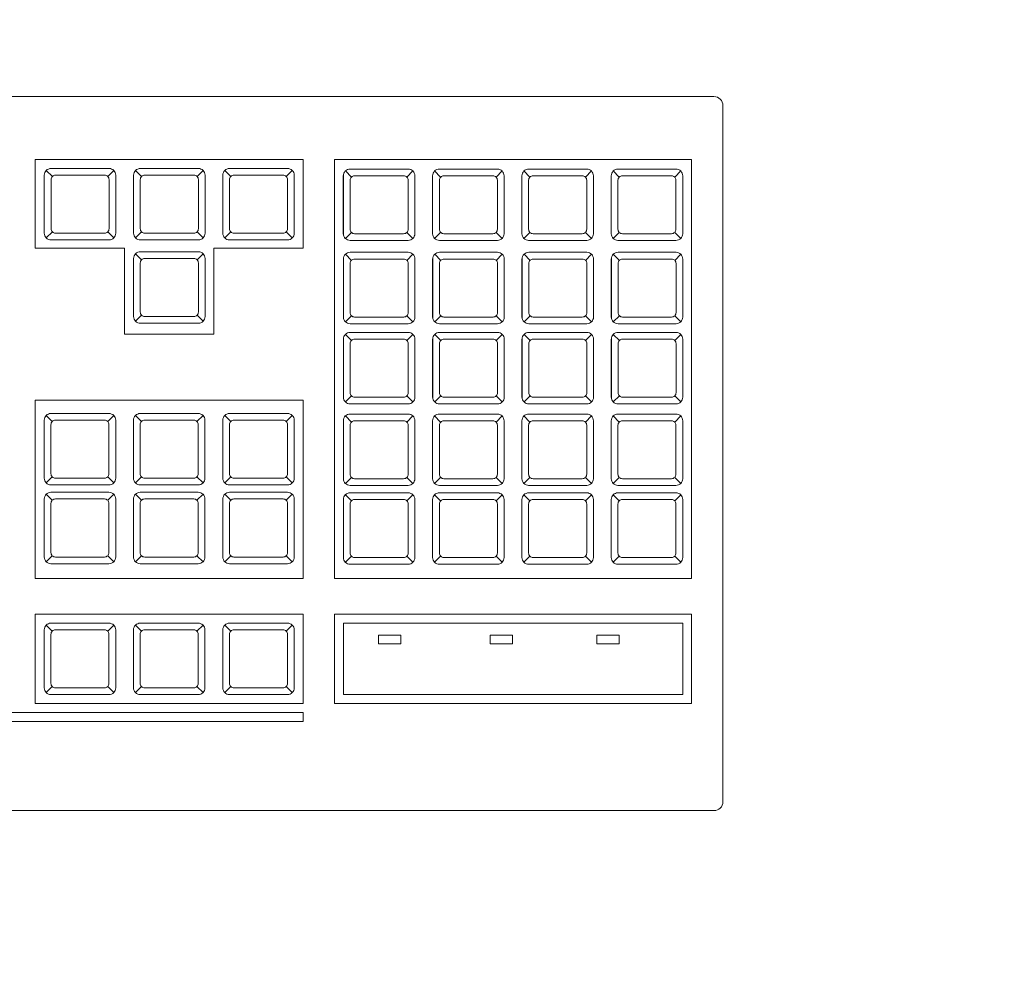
# Model space of a CAD drawing. Header units: millimetres. Extents: x 24385 to 79107, y -56478 to -23676.
# Tile 166 of 256: x 26937 to 26959, y -25910 to -25888. Entities that reach past the tile are written whole.
import ezdxf

# ---------------------------------------------------------------- set-up
doc = ezdxf.new("R2010")
doc.units = ezdxf.units.MM
doc.header["$LTSCALE"] = 2
doc.layers.add('0_OPIS', color=7, linetype='Continuous', lineweight=13)
doc.layers.add('3DPLAN_A_TABELKA POMIESZCZEŃ', color=7, linetype='Continuous', lineweight=0)
doc.layers.add('3DPLAN_A_KRESKOWANIE 1', color=253, linetype='Continuous')
doc.layers.add('3DPLAN_A_OPIS', color=8, linetype='Continuous')
doc.layers.add('FURNITURE ZD 1 500', color=7, linetype='Continuous', lineweight=13, true_color=0x9fa8a5)
doc.styles.add('ARIAL', font='arial.ttf')

# ---------------------------------------------------------------- blocks, each defined once
blk = doc.blocks.new('kondygnacja -1')
at = {"layer": '3DPLAN_A_KRESKOWANIE 1'}
h = blk.add_hatch(dxfattribs=at)
h.set_pattern_fill('ANSI31', color=256, scale=7.5, style=0)
h.set_pattern_definition([(45, (23044.838, -26883.88), (-16.83798, 16.83798), [])])
h.paths.add_polyline_path([(31677.485, -24430.84), (30214.868, -24430.84), (30214.868, -24470.84), (30429.606, -24470.84), (30429.606, -24477.84), (30447.606, -24477.84), (30447.606, -24818.84), (30476.606, -24818.84), (30476.606, -24470.84), (31012.606, -24470.84), (31012.606, -24478.84), (31079.606, -24478.84), (31079.606, -24470.84), (31638.606, -24470.84), (31638.606, -25036.84), (31079.606, -25036.84), (31079.606, -25028.84), (31012.606, -25028.84), (31012.606, -25036.84), (30611.38, -25036.84), (30611.38, -25072.84), (31023.606, -25072.84), (31034.606, -25082.84), (31034.606, -25330.84), (31023.606, -25340.84), (30831.396, -25340.84, -0.038531), (30832.58, -25356.183), (30832.58, -25371.84), (31079.606, -25371.84), (31079.606, -25072.84), (31638.606, -25072.84), (31638.606, -25943.84), (30832.58, -25943.84), (30832.58, -26009.84), (31677.485, -26009.84)])
h.paths.add_polyline_path([(30682.606, -26009.84), (30832.58, -26009.84), (30832.58, -25943.84), (30760.606, -25943.84), (30760.606, -25454.668), (30735.606, -25464.584), (30735.606, -25943.84), (30682.606, -25943.84)])
h.paths.add_polyline_path([(30679.606, -25371.84), (30735.606, -25371.84), (30735.606, -25464.584), (30760.606, -25454.668), (30760.606, -25371.84), (30832.58, -25371.84), (30832.58, -25356.183, 0.038531), (30831.396, -25340.84), (30679.606, -25340.84)])
h.paths.add_polyline_path([(30355.83, -25371.84), (30425.606, -25371.84), (30425.606, -25379.84), (30463.606, -25379.84), (30463.606, -25424.739), (30471.606, -25424.739), (30471.606, -25395.84), (30533.606, -25395.84), (30533.606, -25371.84), (30576.606, -25371.84), (30576.606, -25341.84), (30472.606, -25341.84), (30472.606, -25326.84), (30427.606, -25326.84), (30427.606, -25341.84), (30355.83, -25341.84)])
h.paths.add_polyline_path([(30456.606, -25936.84), (30425.606, -25936.84), (30425.606, -25945.84), (30380.606, -25945.84), (30380.606, -26009.84), (30512.606, -26009.84), (30512.606, -25943.84), (30466.606, -25943.84), (30466.606, -25712.84), (30456.606, -25712.84)])
h.paths.add_polyline_path([(28888.606, -25941.84), (28888.606, -26009.84), (29013.606, -26009.84), (29013.606, -25941.84)])
h.paths.add_polyline_path([(28591.166, -26009.84), (28591.166, -25944.84), (28547.606, -25944.84), (28547.606, -26009.84)])
h.paths.add_polyline_path([(28624.606, -25870.534), (28654.797, -25870.534), (28654.797, -25924.534), (28624.606, -25924.534), (28624.606, -25944.84), (28591.166, -25944.84), (28591.166, -26009.84), (28713.606, -26009.84), (28713.606, -25941.84), (28672.606, -25941.84), (28672.606, -25932.84), (28657.606, -25932.84), (28657.606, -25716.84), (28624.606, -25716.84)])
h.paths.add_polyline_path([(28372.606, -25944.84), (28328.606, -25944.84), (28328.606, -25907.84), (28282.606, -25907.84), (28282.606, -25944.84), (28248.606, -25944.84), (28248.606, -26009.84), (28372.606, -26009.84)])
h.paths.add_polyline_path([(28092.606, -25563.84), (28054.606, -25563.84), (28054.606, -25383.84), (28067.602, -25383.84), (28067.606, -25375.84), (28340.606, -25375.84), (28340.606, -25341.84), (28070.606, -25341.84), (28070.606, -25332.84), (28030.606, -25332.84), (28030.606, -25395.598), (28048.707, -25395.598), (28048.707, -25449.598), (28030.606, -25449.598), (28030.606, -26009.84), (28073.606, -26009.84), (28073.606, -25944.84), (28054.606, -25944.84), (28054.606, -25668.84), (28092.606, -25668.84)])
h.paths.add_polyline_path([(27949.606, -25495.746), (27949.606, -25507.746), (27983.295, -25507.746), (27983.295, -25521.746), (27949.606, -25521.746), (27949.606, -25531.84), (27999.606, -25531.84), (27999.606, -25934.84), (27982.606, -25934.84), (27982.606, -25942.84), (27947.606, -25942.84), (27947.606, -26009.84), (28026.624, -26009.84), (28026.624, -25449.598), (27999.606, -25449.598), (27999.606, -25463.84), (27949.606, -25463.84), (27949.606, -25481.746), (27983.295, -25481.746), (27983.295, -25495.746)])
h.paths.add_polyline_path([(27982.606, -25361.84), (27952.606, -25361.84), (27952.606, -25332.84), (28026.624, -25332.84), (28026.624, -25395.598), (27999.606, -25395.598), (27999.606, -25377.84), (27982.606, -25377.84)])
h.paths.add_polyline_path([(26818.606, -25892.84), (26781.485, -25892.84), (26781.485, -26009.84), (26894.541, -26009.84), (26894.541, -25942.84), (26830.606, -25942.84), (26830.606, -25930.84), (26818.606, -25930.84)])
h.paths.add_polyline_path([(26894.541, -26009.84), (27115.936, -26009.84), (27115.936, -25942.84), (26894.541, -25942.84)])
h.paths.add_polyline_path([(27115.936, -25942.84), (27115.936, -26009.84), (27466.606, -26009.84), (27466.606, -25942.84), (27427.606, -25942.84), (27427.606, -25933.84), (27384.606, -25933.84), (27384.606, -25942.84)])
h.paths.add_polyline_path([(27641.606, -25942.84), (27641.606, -26009.84), (27802.606, -26009.84), (27802.606, -25942.84)])
h.paths.add_polyline_path([(30621.105, -25040.467), (30688.374, -25040.467), (30688.374, -25072.867), (30621.105, -25072.867)], flags=24)
at = {"layer": 'FURNITURE ZD 1 500', "lineweight": 0}
for p, q in [((26937.512, -25891.539), (26937.376, -25891.404)), ((26938.753, -25891.539), (26938.889, -25891.404)), ((26939.512, -25891.539), (26939.376, -25891.404)), ((26940.753, -25891.539), (26940.889, -25891.404)), ((26941.509, -25891.539), (26941.374, -25891.404)), ((26942.751, -25891.539), (26942.886, -25891.404)), ((26944.209, -25891.551), (26944.074, -25891.416)), ((26945.451, -25891.551), (26945.586, -25891.416)), ((26946.209, -25891.551), (26946.074, -25891.416)), ((26947.451, -25891.551), (26947.586, -25891.416)), ((26948.209, -25891.551), (26948.074, -25891.416)), ((26949.451, -25891.551), (26949.586, -25891.416)), ((26950.209, -25891.551), (26950.074, -25891.416)), ((26951.451, -25891.551), (26951.586, -25891.416)), ((26937.33, -25892.817), (26937.33, -25891.508)), ((26939.33, -25892.817), (26939.33, -25891.508)), ((26941.328, -25892.817), (26941.328, -25891.508)), ((26944.028, -25892.829), (26944.028, -25891.52)), ((26946.028, -25892.829), (26946.028, -25891.52)), ((26948.028, -25892.829), (26948.028, -25891.52)), ((26950.028, -25892.829), (26950.028, -25891.52)), ((26937.512, -25892.781), (26937.376, -25892.916)), ((26938.753, -25892.781), (26938.889, -25892.916)), ((26939.512, -25892.781), (26939.376, -25892.916)), ((26940.753, -25892.781), (26940.889, -25892.916)), ((26941.509, -25892.781), (26941.374, -25892.916)), ((26942.751, -25892.781), (26942.886, -25892.916)), ((26944.209, -25892.792), (26944.074, -25892.928)), ((26945.451, -25892.792), (26945.586, -25892.928)), ((26946.209, -25892.792), (26946.074, -25892.928)), ((26947.451, -25892.792), (26947.586, -25892.928)), ((26948.209, -25892.792), (26948.074, -25892.928)), ((26949.451, -25892.792), (26949.586, -25892.928)), ((26950.209, -25892.792), (26950.074, -25892.928)), ((26951.451, -25892.792), (26951.586, -25892.928)), ((26941.13, -25895.069), (26941.13, -25893.148)), ((26939.33, -25894.684), (26939.33, -25893.375)), ((26939.512, -25893.406), (26939.376, -25893.271)), ((26940.753, -25893.406), (26940.889, -25893.271)), ((26944.03, -25894.696), (26944.03, -25893.387)), ((26944.212, -25893.418), (26944.076, -25893.282)), ((26945.453, -25893.418), (26945.589, -25893.282)), ((26946.03, -25894.696), (26946.03, -25893.387)), ((26946.212, -25893.418), (26946.076, -25893.282)), ((26947.453, -25893.418), (26947.589, -25893.282)), ((26948.03, -25894.696), (26948.03, -25893.387)), ((26948.212, -25893.418), (26948.076, -25893.282)), ((26949.453, -25893.418), (26949.589, -25893.282)), ((26950.03, -25894.696), (26950.03, -25893.387)), ((26950.212, -25893.418), (26950.076, -25893.282)), ((26951.453, -25893.418), (26951.589, -25893.282)), ((26939.512, -25894.647), (26939.376, -25894.783)), ((26940.753, -25894.647), (26940.889, -25894.783)), ((26944.212, -25894.659), (26944.076, -25894.794)), ((26945.453, -25894.659), (26945.589, -25894.794)), ((26946.212, -25894.659), (26946.076, -25894.794)), ((26947.453, -25894.659), (26947.589, -25894.794)), ((26948.212, -25894.659), (26948.076, -25894.794)), ((26949.453, -25894.659), (26949.589, -25894.794)), ((26950.212, -25894.659), (26950.076, -25894.794)), ((26951.453, -25894.659), (26951.589, -25894.794)), ((26944.03, -25896.491), (26944.03, -25895.182)), ((26944.212, -25895.213), (26944.076, -25895.078)), ((26945.453, -25895.213), (26945.589, -25895.078)), ((26946.03, -25896.491), (26946.03, -25895.182)), ((26946.212, -25895.213), (26946.076, -25895.078)), ((26947.453, -25895.213), (26947.589, -25895.078)), ((26948.03, -25896.491), (26948.03, -25895.182)), ((26948.212, -25895.213), (26948.076, -25895.078)), ((26949.453, -25895.213), (26949.589, -25895.078)), ((26950.03, -25896.491), (26950.03, -25895.182)), ((26950.212, -25895.213), (26950.076, -25895.078)), ((26951.453, -25895.213), (26951.589, -25895.078)), ((26944.212, -25896.454), (26944.076, -25896.59)), ((26945.453, -25896.454), (26945.589, -25896.59)), ((26946.212, -25896.454), (26946.076, -25896.59)), ((26947.453, -25896.454), (26947.589, -25896.59)), ((26948.212, -25896.454), (26948.076, -25896.59)), ((26949.453, -25896.454), (26949.589, -25896.59)), ((26950.212, -25896.454), (26950.076, -25896.59)), ((26951.453, -25896.454), (26951.589, -25896.59)), ((26937.509, -25897.029), (26937.374, -25896.894)), ((26938.751, -25897.029), (26938.886, -25896.894)), ((26939.509, -25897.029), (26939.374, -25896.894)), ((26940.751, -25897.029), (26940.886, -25896.894)), ((26941.509, -25897.029), (26941.374, -25896.894)), ((26942.751, -25897.029), (26942.886, -25896.894)), ((26944.209, -25897.041), (26944.074, -25896.905)), ((26945.451, -25897.041), (26945.586, -25896.905)), ((26946.209, -25897.041), (26946.074, -25896.905)), ((26947.451, -25897.041), (26947.586, -25896.905)), ((26948.209, -25897.041), (26948.074, -25896.905)), ((26949.451, -25897.041), (26949.586, -25896.905)), ((26950.209, -25897.041), (26950.074, -25896.905)), ((26951.451, -25897.041), (26951.586, -25896.905)), ((26937.509, -25898.271), (26937.374, -25898.406)), ((26938.751, -25898.271), (26938.886, -25898.406)), ((26939.509, -25898.271), (26939.374, -25898.406)), ((26940.751, -25898.271), (26940.886, -25898.406)), ((26941.509, -25898.271), (26941.374, -25898.406)), ((26942.751, -25898.271), (26942.886, -25898.406)), ((26944.209, -25898.282), (26944.074, -25898.418)), ((26945.451, -25898.282), (26945.586, -25898.418)), ((26946.209, -25898.282), (26946.074, -25898.418)), ((26947.451, -25898.282), (26947.586, -25898.418)), ((26948.209, -25898.282), (26948.074, -25898.418)), ((26949.451, -25898.282), (26949.586, -25898.418)), ((26950.209, -25898.282), (26950.074, -25898.418)), ((26951.451, -25898.282), (26951.586, -25898.418)), ((26937.509, -25898.794), (26937.374, -25898.659)), ((26938.751, -25898.794), (26938.886, -25898.659)), ((26939.509, -25898.794), (26939.374, -25898.659)), ((26940.751, -25898.794), (26940.886, -25898.659)), ((26941.509, -25898.794), (26941.374, -25898.659)), ((26942.751, -25898.794), (26942.886, -25898.659)), ((26944.209, -25898.806), (26944.074, -25898.671)), ((26945.451, -25898.806), (26945.586, -25898.671)), ((26946.209, -25898.806), (26946.074, -25898.671)), ((26947.451, -25898.806), (26947.586, -25898.671)), ((26948.209, -25898.806), (26948.074, -25898.671)), ((26949.451, -25898.806), (26949.586, -25898.671)), ((26950.209, -25898.806), (26950.074, -25898.671)), ((26951.451, -25898.806), (26951.586, -25898.671)), ((26937.509, -25900.036), (26937.374, -25900.171)), ((26938.751, -25900.036), (26938.886, -25900.171)), ((26939.509, -25900.036), (26939.374, -25900.171)), ((26940.751, -25900.036), (26940.886, -25900.171)), ((26941.509, -25900.036), (26941.374, -25900.171)), ((26942.751, -25900.036), (26942.886, -25900.171)), ((26944.209, -25900.047), (26944.074, -25900.183)), ((26945.451, -25900.047), (26945.586, -25900.183)), ((26946.209, -25900.047), (26946.074, -25900.183)), ((26947.451, -25900.047), (26947.586, -25900.183)), ((26948.209, -25900.047), (26948.074, -25900.183)), ((26949.451, -25900.047), (26949.586, -25900.183)), ((26950.209, -25900.047), (26950.074, -25900.183)), ((26951.451, -25900.047), (26951.586, -25900.183)), ((26937.51, -25901.727), (26937.374, -25901.592)), ((26938.751, -25901.727), (26938.886, -25901.592)), ((26939.51, -25901.727), (26939.374, -25901.592)), ((26940.751, -25901.727), (26940.886, -25901.592)), ((26941.51, -25901.727), (26941.374, -25901.592)), ((26942.751, -25901.727), (26942.886, -25901.592)), ((26937.51, -25902.969), (26937.374, -25903.104)), ((26938.751, -25902.969), (26938.886, -25903.104)), ((26939.51, -25902.969), (26939.374, -25903.104)), ((26940.751, -25902.969), (26940.886, -25903.104)), ((26941.51, -25902.969), (26941.374, -25903.104)), ((26942.751, -25902.969), (26942.886, -25903.104))]:
    blk.add_line(p, q, dxfattribs=at)
for points in [[(26906.53, -25905.548), (26906.53, -25889.948, -0.414214), (26906.73, -25889.748), (26952.33, -25889.748, -0.414214), (26952.53, -25889.948), (26952.53, -25905.548, -0.414214), (26952.33, -25905.748), (26906.73, -25905.748, -0.414214)], [(26938.932, -25892.81, -0.414214), (26938.782, -25892.96), (26937.482, -25892.96, -0.414214), (26937.332, -25892.81), (26937.332, -25891.51, -0.414214), (26937.482, -25891.36), (26938.782, -25891.36, -0.414214), (26938.932, -25891.51)], [(26940.932, -25892.81, -0.414214), (26940.782, -25892.96), (26939.482, -25892.96, -0.414214), (26939.332, -25892.81), (26939.332, -25891.51, -0.414214), (26939.482, -25891.36), (26940.782, -25891.36, -0.414214), (26940.932, -25891.51)], [(26942.93, -25892.81, -0.414214), (26942.78, -25892.96), (26941.48, -25892.96, -0.414214), (26941.33, -25892.81), (26941.33, -25891.51, -0.414214), (26941.48, -25891.36), (26942.78, -25891.36, -0.414214), (26942.93, -25891.51)], [(26945.63, -25892.822, -0.414214), (26945.48, -25892.972), (26944.18, -25892.972, -0.414214), (26944.03, -25892.822), (26944.03, -25891.522, -0.414214), (26944.18, -25891.372), (26945.48, -25891.372, -0.414214), (26945.63, -25891.522)], [(26947.63, -25892.822, -0.414214), (26947.48, -25892.972), (26946.18, -25892.972, -0.414214), (26946.03, -25892.822), (26946.03, -25891.522, -0.414214), (26946.18, -25891.372), (26947.48, -25891.372, -0.414214), (26947.63, -25891.522)], [(26949.63, -25892.822, -0.414214), (26949.48, -25892.972), (26948.18, -25892.972, -0.414214), (26948.03, -25892.822), (26948.03, -25891.522, -0.414214), (26948.18, -25891.372), (26949.48, -25891.372, -0.414214), (26949.63, -25891.522)], [(26951.63, -25892.822, -0.414214), (26951.48, -25892.972), (26950.18, -25892.972, -0.414214), (26950.03, -25892.822), (26950.03, -25891.522, -0.414214), (26950.18, -25891.372), (26951.48, -25891.372, -0.414214), (26951.63, -25891.522)], [(26938.682, -25892.81), (26937.582, -25892.81, -0.414214), (26937.482, -25892.71), (26937.482, -25891.61, -0.414214), (26937.582, -25891.51), (26938.682, -25891.51, -0.414214), (26938.782, -25891.61), (26938.782, -25892.71, -0.414214)], [(26940.682, -25892.81), (26939.582, -25892.81, -0.414214), (26939.482, -25892.71), (26939.482, -25891.61, -0.414214), (26939.582, -25891.51), (26940.682, -25891.51, -0.414214), (26940.782, -25891.61), (26940.782, -25892.71, -0.414214)], [(26942.68, -25892.81), (26941.58, -25892.81, -0.414214), (26941.48, -25892.71), (26941.48, -25891.61, -0.414214), (26941.58, -25891.51), (26942.68, -25891.51, -0.414214), (26942.78, -25891.61), (26942.78, -25892.71, -0.414214)], [(26945.38, -25892.822), (26944.28, -25892.822, -0.414214), (26944.18, -25892.722), (26944.18, -25891.622, -0.414214), (26944.28, -25891.522), (26945.38, -25891.522, -0.414214), (26945.48, -25891.622), (26945.48, -25892.722, -0.414214)], [(26947.38, -25892.822), (26946.28, -25892.822, -0.414214), (26946.18, -25892.722), (26946.18, -25891.622, -0.414214), (26946.28, -25891.522), (26947.38, -25891.522, -0.414214), (26947.48, -25891.622), (26947.48, -25892.722, -0.414214)], [(26949.38, -25892.822), (26948.28, -25892.822, -0.414214), (26948.18, -25892.722), (26948.18, -25891.622, -0.414214), (26948.28, -25891.522), (26949.38, -25891.522, -0.414214), (26949.48, -25891.622), (26949.48, -25892.722, -0.414214)], [(26951.38, -25892.822), (26950.28, -25892.822, -0.414214), (26950.18, -25892.722), (26950.18, -25891.622, -0.414214), (26950.28, -25891.522), (26951.38, -25891.522, -0.414214), (26951.48, -25891.622), (26951.48, -25892.722, -0.414214)], [(26940.932, -25894.677, -0.414214), (26940.782, -25894.827), (26939.482, -25894.827, -0.414214), (26939.332, -25894.677), (26939.332, -25893.377, -0.414214), (26939.482, -25893.227), (26940.782, -25893.227, -0.414214), (26940.932, -25893.377)], [(26940.682, -25894.677), (26939.582, -25894.677, -0.414214), (26939.482, -25894.577), (26939.482, -25893.477, -0.414214), (26939.582, -25893.377), (26940.682, -25893.377, -0.414214), (26940.782, -25893.477), (26940.782, -25894.577, -0.414214)], [(26945.632, -25894.688, -0.414214), (26945.482, -25894.838), (26944.182, -25894.838, -0.414214), (26944.032, -25894.688), (26944.032, -25893.388, -0.414214), (26944.182, -25893.238), (26945.482, -25893.238, -0.414214), (26945.632, -25893.388)], [(26945.382, -25894.688), (26944.282, -25894.688, -0.414214), (26944.182, -25894.588), (26944.182, -25893.488, -0.414214), (26944.282, -25893.388), (26945.382, -25893.388, -0.414214), (26945.482, -25893.488), (26945.482, -25894.588, -0.414214)], [(26947.632, -25894.688, -0.414214), (26947.482, -25894.838), (26946.182, -25894.838, -0.414214), (26946.032, -25894.688), (26946.032, -25893.388, -0.414214), (26946.182, -25893.238), (26947.482, -25893.238, -0.414214), (26947.632, -25893.388)], [(26947.382, -25894.688), (26946.282, -25894.688, -0.414214), (26946.182, -25894.588), (26946.182, -25893.488, -0.414214), (26946.282, -25893.388), (26947.382, -25893.388, -0.414214), (26947.482, -25893.488), (26947.482, -25894.588, -0.414214)], [(26949.632, -25894.688, -0.414214), (26949.482, -25894.838), (26948.182, -25894.838, -0.414214), (26948.032, -25894.688), (26948.032, -25893.388, -0.414214), (26948.182, -25893.238), (26949.482, -25893.238, -0.414214), (26949.632, -25893.388)], [(26949.382, -25894.688), (26948.282, -25894.688, -0.414214), (26948.182, -25894.588), (26948.182, -25893.488, -0.414214), (26948.282, -25893.388), (26949.382, -25893.388, -0.414214), (26949.482, -25893.488), (26949.482, -25894.588, -0.414214)], [(26951.632, -25894.688, -0.414214), (26951.482, -25894.838), (26950.182, -25894.838, -0.414214), (26950.032, -25894.688), (26950.032, -25893.388, -0.414214), (26950.182, -25893.238), (26951.482, -25893.238, -0.414214), (26951.632, -25893.388)], [(26951.382, -25894.688), (26950.282, -25894.688, -0.414214), (26950.182, -25894.588), (26950.182, -25893.488, -0.414214), (26950.282, -25893.388), (26951.382, -25893.388, -0.414214), (26951.482, -25893.488), (26951.482, -25894.588, -0.414214)], [(26945.632, -25896.484, -0.414214), (26945.482, -25896.634), (26944.182, -25896.634, -0.414214), (26944.032, -25896.484), (26944.032, -25895.184, -0.414214), (26944.182, -25895.034), (26945.482, -25895.034, -0.414214), (26945.632, -25895.184)], [(26945.382, -25896.484), (26944.282, -25896.484, -0.414214), (26944.182, -25896.384), (26944.182, -25895.284, -0.414214), (26944.282, -25895.184), (26945.382, -25895.184, -0.414214), (26945.482, -25895.284), (26945.482, -25896.384, -0.414214)], [(26947.632, -25896.484, -0.414214), (26947.482, -25896.634), (26946.182, -25896.634, -0.414214), (26946.032, -25896.484), (26946.032, -25895.184, -0.414214), (26946.182, -25895.034), (26947.482, -25895.034, -0.414214), (26947.632, -25895.184)], [(26947.382, -25896.484), (26946.282, -25896.484, -0.414214), (26946.182, -25896.384), (26946.182, -25895.284, -0.414214), (26946.282, -25895.184), (26947.382, -25895.184, -0.414214), (26947.482, -25895.284), (26947.482, -25896.384, -0.414214)], [(26949.632, -25896.484, -0.414214), (26949.482, -25896.634), (26948.182, -25896.634, -0.414214), (26948.032, -25896.484), (26948.032, -25895.184, -0.414214), (26948.182, -25895.034), (26949.482, -25895.034, -0.414214), (26949.632, -25895.184)], [(26949.382, -25896.484), (26948.282, -25896.484, -0.414214), (26948.182, -25896.384), (26948.182, -25895.284, -0.414214), (26948.282, -25895.184), (26949.382, -25895.184, -0.414214), (26949.482, -25895.284), (26949.482, -25896.384, -0.414214)], [(26951.632, -25896.484, -0.414214), (26951.482, -25896.634), (26950.182, -25896.634, -0.414214), (26950.032, -25896.484), (26950.032, -25895.184, -0.414214), (26950.182, -25895.034), (26951.482, -25895.034, -0.414214), (26951.632, -25895.184)], [(26951.382, -25896.484), (26950.282, -25896.484, -0.414214), (26950.182, -25896.384), (26950.182, -25895.284, -0.414214), (26950.282, -25895.184), (26951.382, -25895.184, -0.414214), (26951.482, -25895.284), (26951.482, -25896.384, -0.414214)], [(26938.93, -25898.3, -0.414214), (26938.78, -25898.45), (26937.48, -25898.45, -0.414214), (26937.33, -25898.3), (26937.33, -25897, -0.414214), (26937.48, -25896.85), (26938.78, -25896.85, -0.414214), (26938.93, -25897)], [(26940.93, -25898.3, -0.414214), (26940.78, -25898.45), (26939.48, -25898.45, -0.414214), (26939.33, -25898.3), (26939.33, -25897, -0.414214), (26939.48, -25896.85), (26940.78, -25896.85, -0.414214), (26940.93, -25897)], [(26942.93, -25898.3, -0.414214), (26942.78, -25898.45), (26941.48, -25898.45, -0.414214), (26941.33, -25898.3), (26941.33, -25897, -0.414214), (26941.48, -25896.85), (26942.78, -25896.85, -0.414214), (26942.93, -25897)], [(26945.63, -25898.311, -0.414214), (26945.48, -25898.461), (26944.18, -25898.461, -0.414214), (26944.03, -25898.311), (26944.03, -25897.011, -0.414214), (26944.18, -25896.861), (26945.48, -25896.861, -0.414214), (26945.63, -25897.011)], [(26947.63, -25898.311, -0.414214), (26947.48, -25898.461), (26946.18, -25898.461, -0.414214), (26946.03, -25898.311), (26946.03, -25897.011, -0.414214), (26946.18, -25896.861), (26947.48, -25896.861, -0.414214), (26947.63, -25897.011)], [(26949.63, -25898.311, -0.414214), (26949.48, -25898.461), (26948.18, -25898.461, -0.414214), (26948.03, -25898.311), (26948.03, -25897.011, -0.414214), (26948.18, -25896.861), (26949.48, -25896.861, -0.414214), (26949.63, -25897.011)], [(26951.63, -25898.311, -0.414214), (26951.48, -25898.461), (26950.18, -25898.461, -0.414214), (26950.03, -25898.311), (26950.03, -25897.011, -0.414214), (26950.18, -25896.861), (26951.48, -25896.861, -0.414214), (26951.63, -25897.011)], [(26938.68, -25898.3), (26937.58, -25898.3, -0.414214), (26937.48, -25898.2), (26937.48, -25897.1, -0.414214), (26937.58, -25897), (26938.68, -25897, -0.414214), (26938.78, -25897.1), (26938.78, -25898.2, -0.414214)], [(26940.68, -25898.3), (26939.58, -25898.3, -0.414214), (26939.48, -25898.2), (26939.48, -25897.1, -0.414214), (26939.58, -25897), (26940.68, -25897, -0.414214), (26940.78, -25897.1), (26940.78, -25898.2, -0.414214)], [(26942.68, -25898.3), (26941.58, -25898.3, -0.414214), (26941.48, -25898.2), (26941.48, -25897.1, -0.414214), (26941.58, -25897), (26942.68, -25897, -0.414214), (26942.78, -25897.1), (26942.78, -25898.2, -0.414214)], [(26945.38, -25898.311), (26944.28, -25898.311, -0.414214), (26944.18, -25898.211), (26944.18, -25897.111, -0.414214), (26944.28, -25897.011), (26945.38, -25897.011, -0.414214), (26945.48, -25897.111), (26945.48, -25898.211, -0.414214)], [(26947.38, -25898.311), (26946.28, -25898.311, -0.414214), (26946.18, -25898.211), (26946.18, -25897.111, -0.414214), (26946.28, -25897.011), (26947.38, -25897.011, -0.414214), (26947.48, -25897.111), (26947.48, -25898.211, -0.414214)], [(26949.38, -25898.311), (26948.28, -25898.311, -0.414214), (26948.18, -25898.211), (26948.18, -25897.111, -0.414214), (26948.28, -25897.011), (26949.38, -25897.011, -0.414214), (26949.48, -25897.111), (26949.48, -25898.211, -0.414214)], [(26951.38, -25898.311), (26950.28, -25898.311, -0.414214), (26950.18, -25898.211), (26950.18, -25897.111, -0.414214), (26950.28, -25897.011), (26951.38, -25897.011, -0.414214), (26951.48, -25897.111), (26951.48, -25898.211, -0.414214)], [(26938.93, -25900.065, -0.414214), (26938.78, -25900.215), (26937.48, -25900.215, -0.414214), (26937.33, -25900.065), (26937.33, -25898.765, -0.414214), (26937.48, -25898.615), (26938.78, -25898.615, -0.414214), (26938.93, -25898.765)], [(26940.93, -25900.065, -0.414214), (26940.78, -25900.215), (26939.48, -25900.215, -0.414214), (26939.33, -25900.065), (26939.33, -25898.765, -0.414214), (26939.48, -25898.615), (26940.78, -25898.615, -0.414214), (26940.93, -25898.765)], [(26942.93, -25900.065, -0.414214), (26942.78, -25900.215), (26941.48, -25900.215, -0.414214), (26941.33, -25900.065), (26941.33, -25898.765, -0.414214), (26941.48, -25898.615), (26942.78, -25898.615, -0.414214), (26942.93, -25898.765)], [(26945.63, -25900.077, -0.414214), (26945.48, -25900.227), (26944.18, -25900.227, -0.414214), (26944.03, -25900.077), (26944.03, -25898.777, -0.414214), (26944.18, -25898.627), (26945.48, -25898.627, -0.414214), (26945.63, -25898.777)], [(26947.63, -25900.077, -0.414214), (26947.48, -25900.227), (26946.18, -25900.227, -0.414214), (26946.03, -25900.077), (26946.03, -25898.777, -0.414214), (26946.18, -25898.627), (26947.48, -25898.627, -0.414214), (26947.63, -25898.777)], [(26949.63, -25900.077, -0.414214), (26949.48, -25900.227), (26948.18, -25900.227, -0.414214), (26948.03, -25900.077), (26948.03, -25898.777, -0.414214), (26948.18, -25898.627), (26949.48, -25898.627, -0.414214), (26949.63, -25898.777)], [(26951.63, -25900.077, -0.414214), (26951.48, -25900.227), (26950.18, -25900.227, -0.414214), (26950.03, -25900.077), (26950.03, -25898.777, -0.414214), (26950.18, -25898.627), (26951.48, -25898.627, -0.414214), (26951.63, -25898.777)], [(26938.68, -25900.065), (26937.58, -25900.065, -0.414214), (26937.48, -25899.965), (26937.48, -25898.865, -0.414214), (26937.58, -25898.765), (26938.68, -25898.765, -0.414214), (26938.78, -25898.865), (26938.78, -25899.965, -0.414214)], [(26940.68, -25900.065), (26939.58, -25900.065, -0.414214), (26939.48, -25899.965), (26939.48, -25898.865, -0.414214), (26939.58, -25898.765), (26940.68, -25898.765, -0.414214), (26940.78, -25898.865), (26940.78, -25899.965, -0.414214)], [(26942.68, -25900.065), (26941.58, -25900.065, -0.414214), (26941.48, -25899.965), (26941.48, -25898.865, -0.414214), (26941.58, -25898.765), (26942.68, -25898.765, -0.414214), (26942.78, -25898.865), (26942.78, -25899.965, -0.414214)], [(26945.38, -25900.077), (26944.28, -25900.077, -0.414214), (26944.18, -25899.977), (26944.18, -25898.877, -0.414214), (26944.28, -25898.777), (26945.38, -25898.777, -0.414214), (26945.48, -25898.877), (26945.48, -25899.977, -0.414214)], [(26947.38, -25900.077), (26946.28, -25900.077, -0.414214), (26946.18, -25899.977), (26946.18, -25898.877, -0.414214), (26946.28, -25898.777), (26947.38, -25898.777, -0.414214), (26947.48, -25898.877), (26947.48, -25899.977, -0.414214)], [(26949.38, -25900.077), (26948.28, -25900.077, -0.414214), (26948.18, -25899.977), (26948.18, -25898.877, -0.414214), (26948.28, -25898.777), (26949.38, -25898.777, -0.414214), (26949.48, -25898.877), (26949.48, -25899.977, -0.414214)], [(26951.38, -25900.077), (26950.28, -25900.077, -0.414214), (26950.18, -25899.977), (26950.18, -25898.877, -0.414214), (26950.28, -25898.777), (26951.38, -25898.777, -0.414214), (26951.48, -25898.877), (26951.48, -25899.977, -0.414214)], [(26938.93, -25902.998, -0.414214), (26938.78, -25903.148), (26937.48, -25903.148, -0.414214), (26937.33, -25902.998), (26937.33, -25901.698, -0.414214), (26937.48, -25901.548), (26938.78, -25901.548, -0.414214), (26938.93, -25901.698)], [(26940.93, -25902.998, -0.414214), (26940.78, -25903.148), (26939.48, -25903.148, -0.414214), (26939.33, -25902.998), (26939.33, -25901.698, -0.414214), (26939.48, -25901.548), (26940.78, -25901.548, -0.414214), (26940.93, -25901.698)], [(26942.93, -25902.998, -0.414214), (26942.78, -25903.148), (26941.48, -25903.148, -0.414214), (26941.33, -25902.998), (26941.33, -25901.698, -0.414214), (26941.48, -25901.548), (26942.78, -25901.548, -0.414214), (26942.93, -25901.698)], [(26938.68, -25902.998), (26937.58, -25902.998, -0.414214), (26937.48, -25902.898), (26937.48, -25901.798, -0.414214), (26937.58, -25901.698), (26938.68, -25901.698, -0.414214), (26938.78, -25901.798), (26938.78, -25902.898, -0.414214)], [(26940.68, -25902.998), (26939.58, -25902.998, -0.414214), (26939.48, -25902.898), (26939.48, -25901.798, -0.414214), (26939.58, -25901.698), (26940.68, -25901.698, -0.414214), (26940.78, -25901.798), (26940.78, -25902.898, -0.414214)], [(26942.68, -25902.998), (26941.58, -25902.998, -0.414214), (26941.48, -25902.898), (26941.48, -25901.798, -0.414214), (26941.58, -25901.698), (26942.68, -25901.698, -0.414214), (26942.78, -25901.798), (26942.78, -25902.898, -0.414214)]]:
    blk.add_lwpolyline(points, format="xyb", close=True, dxfattribs=at)
blk.add_lwpolyline([(26941.13, -25893.148), (26943.13, -25893.148), (26943.13, -25891.16), (26937.13, -25891.16), (26937.13, -25893.148), (26939.13, -25893.148), (26939.13, -25895.069), (26941.13, -25895.069)], dxfattribs=at)
for points in [[(26951.83, -25891.157), (26943.83, -25891.157), (26943.83, -25900.548), (26951.83, -25900.548)], [(26943.13, -25900.548), (26937.13, -25900.548), (26937.13, -25896.548), (26943.13, -25896.548)], [(26943.13, -25903.348), (26937.13, -25903.348), (26937.13, -25901.348), (26943.13, -25901.348)], [(26943.83, -25903.348), (26951.83, -25903.348), (26951.83, -25901.348), (26943.83, -25901.348)], [(26944.03, -25903.148), (26951.63, -25903.148), (26951.63, -25901.548), (26944.03, -25901.548)], [(26944.817, -25902.014), (26944.817, -25901.814), (26945.317, -25901.814), (26945.317, -25902.014)], [(26947.319, -25902.014), (26947.319, -25901.814), (26947.819, -25901.814), (26947.819, -25902.014)], [(26949.708, -25902.014), (26949.708, -25901.814), (26950.208, -25901.814), (26950.208, -25902.014)], [(26907.53, -25903.548), (26943.13, -25903.548), (26943.13, -25903.748), (26907.53, -25903.748)]]:
    blk.add_lwpolyline(points, close=True, dxfattribs=at)
at = {"layer": '3DPLAN_A_OPIS', "color": 1, "lineweight": 30, "style": 'ARIAL'}
for tag, p in [('PRZESUNIĘCIE_WEJŚCIA', (27655.165, -24535.333)), ('WYŁĄCZONE', (27007.179, -24723.982)), ('Z_OPRACOWANIA', (26996.84, -24746.417)), ('WYŁĄCZONE', (30803.053, -24760.867)), ('Z_OPRACOWANIA', (30792.713, -24783.301)), ('WYŁĄCZONE', (28894.898, -24826.593)), ('Z_OPRACOWANIA', (28884.559, -24849.027)), ('POWIĘKSZENIE_WEJŚCIA', (28313.679, -25144.412)), ('POWIĘKSZENIE_WEJŚCIA', (29600.622, -25191.363)), ('POWIĘKSZENIE_WEJŚCIA', (28011.449, -25235.417)), ('WYŁĄCZONE', (29754.423, -25678.169)), ('Z_OPRACOWANIA', (29744.084, -25700.603)), ('WYJŚCIE_EWAKUACYJNE', (27763.791, -26106.068))]:
    blk.add_attdef(tag, p, '', height=12, dxfattribs=at)
at = {"layer": '3DPLAN_A_OPIS', "color": 0, "lineweight": 30, "style": 'ARIAL'}
for tag, p in [('UGUL_1', (29350.296, -24586.012)), ('UGUL_2', (29622.921, -24586.012)), ('UGUL_3', (29833.15, -24586.012))]:
    blk.add_attdef(tag, p, '', height=12, dxfattribs=at)
at = {"layer": '3DPLAN_A_TABELKA POMIESZCZEŃ', "ltscale": 0.5, "style": 'ARIAL'}
for tag, p in [('KURTYNA', (27861.913, -26064.849)), ('POWIETRZNA', (27861.913, -26084.562))]:
    blk.add_attdef(tag, p, '', height=12, dxfattribs=at)

msp = doc.modelspace()

# ---------------------------------------------------------------- block references
at = {"layer": '0_OPIS'}
msp.add_blockref('kondygnacja -1', (0, 0), dxfattribs=at)

doc.saveas('drawing.dxf')
